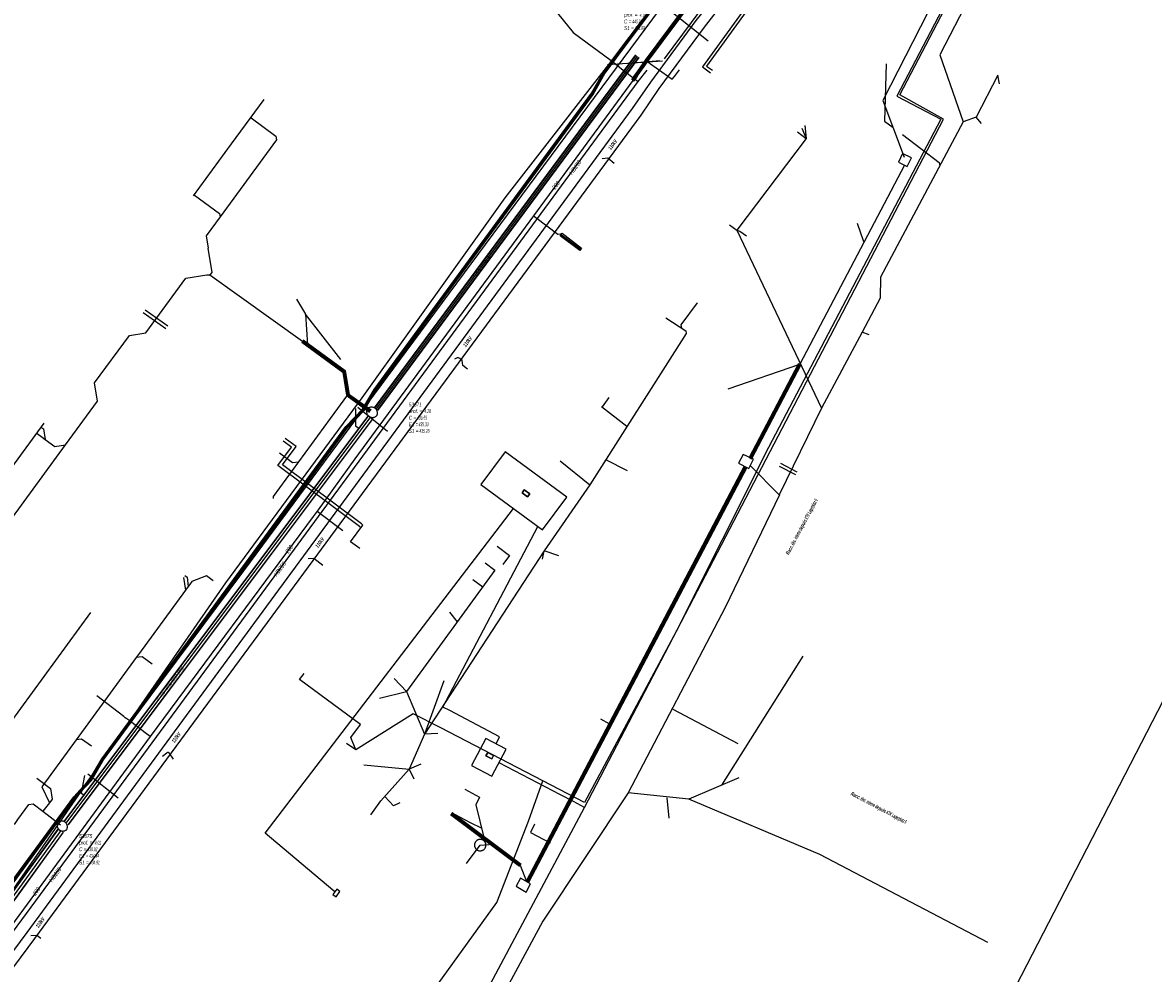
# Model space of a CAD drawing. Header units: metres. Extents: x 2695563 to 2696938, y 1260544 to 1262032.
# Tile 123 of 256: x 2696334 to 2696481, y 1261198 to 1261323. Entities that reach past the tile are written whole.
import ezdxf

# ---------------------------------------------------------------- set-up
doc = ezdxf.new("R2010")
doc.units = ezdxf.units.M
doc.header["$LTSCALE"] = 100
for name, pattern in [('AUSGEZOGEN', [0]), ('STRICHLINIE2_S3', [0.25, 0.15, -0.1]), ('VERDECKT2_S2', [0.18, 0.1, -0.08])]:
    doc.linetypes.add(name, pattern=pattern)
for name, color, linetype in [('CAD_Cadastre des conduites_Ouvrage_Conduite', 200, 'AUSGEZOGEN'), ('Eau portable_Cadastre des conduites_Conduite', 171, 'AUSGEZOGEN'), ('Eau potable_Cadastre des conduites_Conduite_Texte', 171, 'AUSGEZOGEN'), ('Eau potable_Cadastre des conduites_Tube de protection', 171, 'AUSGEZOGEN'), ('EU_Cadastre des conduites', 24, 'AUSGEZOGEN'), ('EU_Cadastre des conduites – Texte', 7, 'AUSGEZOGEN'), ('EU_Cadastre des conduites_Regard normalisé – Texte', 24, 'AUSGEZOGEN'), ('EU_Cadastre des conduites_Regard – Ligne de détail', 24, 'AUSGEZOGEN'), ('EU_Cadastre des conduites_Regard – Polygone de détail', 24, 'AUSGEZOGEN'), ('Gaz_Cadastre des conduites_Conduite', 32, 'AUSGEZOGEN'), ('Gaz_Cadastre des conduites_Conduite_Texte', 32, 'AUSGEZOGEN'), ('Réseau électrique_Cadastre des conduite_Bord du tracé', 1, 'AUSGEZOGEN'), ('Réseau électrique_Cadastre des conduite_Texte libre_Texte', 1, 'AUSGEZOGEN'), ('Réseau électrique_Cadastre des conduite_Tronçon de tracé', 1, 'AUSGEZOGEN'), ('Réseau électrique_Cadastre des conduite_Tronçon de tracé_Texte', 1, 'AUSGEZOGEN'), ('Réseau électrique_Cadastre des conduites_Ouvrage_Surface-Ligne-Point', 1, 'AUSGEZOGEN'), ('TV_Cadastre des conduites_CONDUITE', 92, 'AUSGEZOGEN'), ('Télécommunications_SW_Cadastre des conduites_Bord du tracé', 94, 'AUSGEZOGEN')]:
    doc.layers.add(name, color=color, linetype=linetype)
doc.styles.add('ARIAL', font='arial.ttf')
doc.styles.add('ARIALNARROW', font='ARIALN.TTF')
pattern_1 = [(0, (2699905, 1265050), (2025, 2025), [2025, -2025]), (90, (2699905, 1265050), (-2025, 2025), [2025, -2025])]

# ---------------------------------------------------------------- blocks, each defined once
blk = doc.blocks.new('COMPLEXOBJECT_1492')
at = {"layer": 'EU_Cadastre des conduites_Regard – Ligne de détail', "color": 24, "linetype": 'STRICHLINIE2_S3', "transparency": 33554687}
for radius, start, end in [(0.766, 54.2547, 136.3506), (0.768, 335.0057, 54.2016)]:
    blk.add_arc((6378.18, 11271.88), radius, start, end, dxfattribs=at)
blk = doc.blocks.new('COMPLEXOBJECT_1493')
at = {"layer": 'EU_Cadastre des conduites_Regard – Ligne de détail', "color": 24, "linetype": 'STRICHLINIE2_S3', "transparency": 33554687}
for centre, radius, start, end in [((6378.3, 11272.06), 0.762, 154.0733, 235.8118), ((6378.3, 11272.07), 0.764, 235.861, 318.0918)]:
    blk.add_arc(centre, radius, start, end, dxfattribs=at)
blk = doc.blocks.new('COMPLEXOBJECT_1504')
at = {"layer": 'EU_Cadastre des conduites_Regard – Ligne de détail', "color": 24, "linetype": 'STRICHLINIE2_S3', "transparency": 33554687}
for start, end in [(143.6117, 233.6406), (323.6148, 143.6407), (233.6406, 323.6148)]:
    blk.add_arc((6392.37, 11215.43), 0.748, start, end, dxfattribs=at)
blk = doc.blocks.new('COMPLEXOBJECT_1508')
at = {"layer": 'EU_Cadastre des conduites_Regard – Polygone de détail', "color": 24, "linetype": 'STRICHLINIE2_S3', "transparency": 33554687}
blk.add_line((6337.18, 11218.38), (6337.19, 11218.35), dxfattribs=at)
for centre, radius, start, end in [((6337.86, 11218.02), 0.752, 153.3114, 235.1278), ((6337.7, 11217.81), 0.765, 53.2512, 132.8358), ((6337.7, 11217.81), 0.764, 334.0945, 53.2358), ((6337.86, 11218.02), 0.752, 235.1725, 314.6121)]:
    blk.add_arc(centre, radius, start, end, dxfattribs=at)
blk = doc.blocks.new('COMPLEXOBJECT_1955')
at = {"layer": 'Réseau électrique_Cadastre des conduite_Tronçon de tracé', "color": 1, "linetype": 'AUSGEZOGEN', "transparency": 33554687}
blk.add_line((6350.9, 11227.06), (6351.45, 11227.5), dxfattribs=at)
blk.add_arc((6351.57, 11227.37), 0.177, 35.6391, 132.682, dxfattribs=at)

msp = doc.modelspace()

# ---------------------------------------------------------------- hatches: boundary and pattern name
at = {"layer": 'Réseau électrique_Cadastre des conduite_Bord du tracé', "lineweight": 18, "transparency": 33554687}
h = msp.add_hatch(dxfattribs=at)
h.set_pattern_fill('MUSTER', color=1, scale=6075, style=0, pattern_type=2)
h.set_pattern_definition([(0, (2708005, 1273150), (6075, 6075), [6075, -6075]), (90, (2708005, 1273150), (-6075, 6075), [6075, -6075])])
h.paths.add_polyline_path([(2696294.88, 1261149.97), (2696295.94, 1261149.22), (2696301.35, 1261157.33), (2696313.2, 1261173.43), (2696335.16, 1261203.05), (2696352.4, 1261226.49), (2696414.38, 1261310.62), (2696416.69, 1261314.07), (2696422.61, 1261322.12), (2696425.69, 1261326.06), (2696428.76, 1261330), (2696434.87, 1261337.92), (2696433.88, 1261338.68), (2696427.78, 1261330.77), (2696421.5, 1261322.98), (2696415.57, 1261314.9), (2696413.2, 1261311.47), (2696351.35, 1261227.26), (2696334.13, 1261203.84), (2696312.15, 1261174.21), (2696300.3, 1261158.08)], flags=0)
at = {"layer": 'Réseau électrique_Cadastre des conduites_Ouvrage_Surface-Ligne-Point', "lineweight": 18, "transparency": 33554687}
h = msp.add_hatch(dxfattribs=at)
h.set_pattern_fill('MUSTER', color=1, scale=2025, style=0, pattern_type=2)
h.set_pattern_definition(pattern_1)
h.paths.add_polyline_path([(2696399.51, 1261260.73), (2696399.81, 1261261.13), (2696399.1, 1261261.65), (2696398.81, 1261261.25)], flags=0)
h = msp.add_hatch(dxfattribs=at)
h.set_pattern_fill('MUSTER', color=1, scale=2025, style=0, pattern_type=2)
h.set_pattern_definition(pattern_1)
h.paths.add_polyline_path([(2696394.08, 1261226.91), (2696394.85, 1261226.5), (2696395.09, 1261226.95), (2696394.32, 1261227.36)], flags=0)
h = msp.add_hatch(dxfattribs=at)
h.set_pattern_fill('MUSTER', color=1, scale=2025, style=0, pattern_type=2)
h.set_pattern_definition(pattern_1)
h.paths.add_polyline_path([(2696374.11, 1261208.79), (2696374.51, 1261208.49), (2696375.03, 1261209.2), (2696374.62, 1261209.49)], flags=0)

# ---------------------------------------------------------------- linework, layer by layer
at = {"layer": 'CAD_Cadastre des conduites_Ouvrage_Conduite', "color": 200, "linetype": 'AUSGEZOGEN', "transparency": 33554687}
for p, q in [((2696352.3, 1261282.7), (2696349.33, 1261284.8)), ((2696352.55, 1261283.04), (2696349.58, 1261285.14)), ((2696432.39, 1261264.77), (2696434.52, 1261263.66)), ((2696432.57, 1261265.13), (2696434.7, 1261264.02)), ((2696377.66, 1261256.78), (2696377.56, 1261256.86))]:
    msp.add_line(p, q, dxfattribs=at)
for points in [[(2696456.21, 1261331.43), (2696454.35, 1261332.19), (2696443.5, 1261336.66), (2696440.9, 1261339.74), (2696439.27, 1261338.39), (2696438.36, 1261339.02), (2696422.35, 1261316.94), (2696423.43, 1261316.15)], [(2696456.03, 1261331.07), (2696453.24, 1261332.22), (2696443.26, 1261336.33), (2696440.85, 1261339.18), (2696439.29, 1261337.88), (2696438.45, 1261338.46), (2696422.9, 1261317.03), (2696423.67, 1261316.47)], [(2696377.82, 1261257.21), (2696367.54, 1261264.92), (2696369.31, 1261267.34), (2696367.89, 1261268.38)], [(2696377.56, 1261256.86), (2696366.92, 1261264.82), (2696368.69, 1261267.25), (2696367.63, 1261268.02)], [(2696377.6, 1261254), (2696376.41, 1261254.88), (2696378.02, 1261257.06), (2696377.82, 1261257.21)]]:
    msp.add_lwpolyline(points, dxfattribs=at)
at = {"layer": 'Eau portable_Cadastre des conduites_Conduite', "linetype": 'AUSGEZOGEN', "transparency": 33554687}
for p, q in [((2696414.92, 1261317.79), (2696429.71, 1261337.69)), ((2696414.94, 1261317.78), (2696429.73, 1261337.68)), ((2696414.95, 1261317.77), (2696429.74, 1261337.67)), ((2696415.17, 1261317.62), (2696429.95, 1261337.51)), ((2696415.18, 1261317.6), (2696429.97, 1261337.5)), ((2696415.2, 1261317.59), (2696429.98, 1261337.49)), ((2696413.71, 1261316.07), (2696414.92, 1261317.79)), ((2696413.73, 1261316.06), (2696414.94, 1261317.78)), ((2696413.74, 1261316.05), (2696414.95, 1261317.77)), ((2696413.96, 1261315.9), (2696415.17, 1261317.62)), ((2696413.97, 1261315.88), (2696415.18, 1261317.6)), ((2696413.99, 1261315.87), (2696415.2, 1261317.59)), ((2696413.12, 1261315.23), (2696413.54, 1261315.83)), ((2696413.14, 1261315.22), (2696413.56, 1261315.81)), ((2696413.15, 1261315.21), (2696413.57, 1261315.8)), ((2696413.37, 1261315.06), (2696413.79, 1261315.65)), ((2696413.38, 1261315.05), (2696413.8, 1261315.64)), ((2696413.4, 1261315.04), (2696413.82, 1261315.63)), ((2696413.54, 1261315.83), (2696413.71, 1261316.07)), ((2696413.56, 1261315.81), (2696413.73, 1261316.06)), ((2696413.57, 1261315.8), (2696413.74, 1261316.05)), ((2696413.79, 1261315.65), (2696413.96, 1261315.9)), ((2696413.8, 1261315.64), (2696413.97, 1261315.88)), ((2696413.82, 1261315.63), (2696413.99, 1261315.87))]:
    msp.add_line(p, q, dxfattribs=at)
at = {"layer": 'Eau portable_Cadastre des conduites_Conduite', "color": 255, "linetype": 'AUSGEZOGEN', "transparency": 33554687}
for p, q in [((2696415.06, 1261317.69), (2696429.85, 1261337.59)), ((2696413.85, 1261315.97), (2696415.06, 1261317.69)), ((2696413.26, 1261315.14), (2696413.68, 1261315.73)), ((2696413.68, 1261315.73), (2696413.85, 1261315.97))]:
    msp.add_line(p, q, dxfattribs=at)
at = {"layer": 'Eau portable_Cadastre des conduites_Conduite', "color": 7, "linetype": 'AUSGEZOGEN', "transparency": 33554687}
msp.add_line((2696372.06, 1261258.87), (2696375.42, 1261256.35), dxfattribs=at)
for points in [[(2696415.06, 1261317.69), (2696415.36, 1261317.48), (2696415.6, 1261317.31), (2696417.8, 1261315.75), (2696417.97, 1261315.63), (2696418.43, 1261315.3), (2696418.71, 1261315.66), (2696419.37, 1261316.54)], [(2696413.26, 1261315.14), (2696400.3, 1261297.47), (2696376.97, 1261265.69), (2696372.19, 1261259.05), (2696372.06, 1261258.87), (2696371.53, 1261258.16), (2696350.23, 1261229.44)], [(2696400.3, 1261297.47), (2696400.59, 1261297.24), (2696403.46, 1261295.04), (2696403.8, 1261295.1), (2696406.46, 1261293.09)], [(2696347.19, 1261231.74), (2696346.99, 1261231.89), (2696346.8, 1261232.03), (2696343.29, 1261234.74)], [(2696350.23, 1261229.44), (2696349.59, 1261229.92), (2696347.44, 1261231.55), (2696347.19, 1261231.74)], [(2696350.23, 1261229.44), (2696323.34, 1261192.79), (2696295.72, 1261155.39), (2696294.48, 1261153.7), (2696294.16, 1261153.28), (2696293.64, 1261152.57)]]:
    msp.add_lwpolyline(points, dxfattribs=at)
at = {"layer": 'Eau potable_Cadastre des conduites_Tube de protection', "color": 7, "linetype": 'VERDECKT2_S2', "transparency": 33554687}
msp.add_lwpolyline([(2696404.04, 1261295.17), (2696406.58, 1261293.25), (2696406.34, 1261292.93), (2696403.8, 1261294.85), (2696404.04, 1261295.17)], close=True, dxfattribs=at)
at = {"layer": 'EU_Cadastre des conduites', "color": 24, "linetype": 'AUSGEZOGEN', "transparency": 33554687}
for p, q in [((2696459.17, 1261329.81), (2696453.38, 1261318.49)), ((2696453.92, 1261328.18), (2696445.91, 1261312.52)), ((2696453.38, 1261318.49), (2696456.42, 1261309.75)), ((2696409.98, 1261317.23), (2696417.16, 1261317.69)), ((2696446.35, 1261317.33), (2696446.15, 1261309.83)), ((2696460.92, 1261315.85), (2696458.09, 1261310.33)), ((2696461.15, 1261314.68), (2696460.92, 1261315.85)), ((2696445.91, 1261312.52), (2696448.71, 1261305.14)), ((2696446.15, 1261309.83), (2696447.25, 1261309)), ((2696458.09, 1261310.33), (2696456.42, 1261309.75)), ((2696458.79, 1261309.53), (2696458.09, 1261310.33)), ((2696434.77, 1261308.42), (2696435.89, 1261307.55)), ((2696435.33, 1261308.93), (2696435.89, 1261307.55)), ((2696435.73, 1261309.26), (2696435.89, 1261307.55)), ((2696435.9, 1261307.55), (2696426.87, 1261295.57)), ((2696448.77, 1261304.07), (2696435.06, 1261278.07)), ((2696448.77, 1261304.07), (2696435.06, 1261278.07)), ((2696425.9, 1261296.29), (2696426.87, 1261295.57)), ((2696442.57, 1261296.5), (2696443.38, 1261294.09)), ((2696426.87, 1261295.57), (2696437.92, 1261272.32)), ((2696358.04, 1261289.75), (2696370.13, 1261281.1)), ((2696369.35, 1261286.57), (2696370.54, 1261284.6)), ((2696445.58, 1261286.71), (2696443.2, 1261282.25)), ((2696370.54, 1261284.6), (2696370.78, 1261280.62)), ((2696375.14, 1261278.67), (2696370.54, 1261284.6)), ((2696443.2, 1261282.25), (2696437.92, 1261272.32)), ((2696444.15, 1261281.9), (2696443.2, 1261282.24)), ((2696425.73, 1261274.85), (2696435.06, 1261278.07)), ((2696435.06, 1261278.07), (2696428.56, 1261265.72)), ((2696373.8, 1261270.97), (2696376.06, 1261274.07)), ((2696410.15, 1261273.74), (2696409.28, 1261272.51)), ((2696381.25, 1261269.27), (2696377.36, 1261272.43)), ((2696409.19, 1261272.55), (2696412.51, 1261269.97)), ((2696437.91, 1261272.32), (2696432.4, 1261261)), ((2696335.48, 1261269.01), (2696336.15, 1261268.52)), ((2696337.79, 1261267.32), (2696339.17, 1261267.53)), ((2696403.8, 1261265.44), (2696407.66, 1261262.3)), ((2696412.56, 1261264.13), (2696409.74, 1261265.59)), ((2696428.59, 1261264.82), (2696432.4, 1261261)), ((2696407.66, 1261262.3), (2696401.69, 1261253.7)), ((2696432.41, 1261261), (2696425.35, 1261246.29)), ((2696401.69, 1261253.7), (2696386.07, 1261229.75)), ((2696401.47, 1261252.62), (2696401.69, 1261253.7)), ((2696403.6, 1261253.03), (2696401.69, 1261253.7)), ((2696354.6, 1261250.21), (2696354.86, 1261248.53)), ((2696392.37, 1261249.93), (2696393.68, 1261248.97)), ((2696425.35, 1261246.29), (2696412.68, 1261222.05)), ((2696389.35, 1261245.69), (2696390.33, 1261244.4)), ((2696435.46, 1261239.94), (2696424.84, 1261223.06)), ((2696382.12, 1261237.02), (2696383.71, 1261235.32)), ((2696388.58, 1261236.72), (2696386.07, 1261229.75)), ((2696380.2, 1261234.43), (2696383.71, 1261235.32)), ((2696383.71, 1261235.32), (2696386.07, 1261229.75)), ((2696427.04, 1261228.48), (2696418.54, 1261232.95)), ((2696409.04, 1261231.75), (2696410.15, 1261231.11)), ((2696387.79, 1261229.81), (2696386.07, 1261229.75)), ((2696386.07, 1261229.75), (2696384.06, 1261225.15)), ((2696378.16, 1261225.71), (2696384.06, 1261225.15)), ((2696385.59, 1261225.82), (2696384.06, 1261225.15)), ((2696346.07, 1261221.37), (2696342.1, 1261224.51)), ((2696380.38, 1261221.01), (2696384.06, 1261225.15)), ((2696384.06, 1261225.15), (2696384.67, 1261223.89)), ((2696427.1, 1261224.02), (2696420.6, 1261221.25)), ((2696379.05, 1261219.19), (2696380.38, 1261221.01)), ((2696382, 1261220.39), (2696380.89, 1261221.58)), ((2696420.6, 1261221.25), (2696412.68, 1261222.05)), ((2696418, 1261218.78), (2696417.77, 1261221.42)), ((2696437.7, 1261214.01), (2696420.6, 1261221.25)), ((2696337.1, 1261220.76), (2696336.24, 1261219.68)), ((2696336.24, 1261219.68), (2696338.52, 1261217.9)), ((2696382.85, 1261220.76), (2696382, 1261220.39)), ((2696390.05, 1261219.22), (2696392.04, 1261218.18)), ((2696392.04, 1261218.18), (2696393.48, 1261217.5)), ((2696400.45, 1261217.96), (2696399.89, 1261216.9)), ((2696399.89, 1261216.9), (2696402.47, 1261215.55)), ((2696391.57, 1261212.84), (2696393.34, 1261215.25)), ((2696393.34, 1261215.25), (2696395.04, 1261215.36)), ((2696395.04, 1261215.36), (2696396.29, 1261214.44)), ((2696459.65, 1261202.51), (2696437.7, 1261214.01)), ((2696398.58, 1261212.64), (2696399.38, 1261210.5))]:
    msp.add_line(p, q, dxfattribs=at)
at = {"layer": 'EU_Cadastre des conduites', "linetype": 'AUSGEZOGEN', "transparency": 33554687}
for p, q in [((2696413.63, 1261318.47), (2696379.5, 1261272.35)), ((2696413.65, 1261318.46), (2696379.51, 1261272.34)), ((2696413.66, 1261318.45), (2696379.53, 1261272.32)), ((2696414.03, 1261318.18), (2696379.9, 1261272.05)), ((2696414.05, 1261318.16), (2696379.92, 1261272.04)), ((2696414.07, 1261318.15), (2696379.93, 1261272.03)), ((2696370.03, 1261280.96), (2696370.68, 1261280.49)), ((2696370.05, 1261280.98), (2696370.69, 1261280.5)), ((2696370.06, 1261280.99), (2696370.7, 1261280.52)), ((2696370.21, 1261281.2), (2696370.86, 1261280.73)), ((2696370.22, 1261281.22), (2696370.87, 1261280.75)), ((2696370.23, 1261281.24), (2696370.88, 1261280.76)), ((2696370.68, 1261280.49), (2696375.38, 1261277.04)), ((2696370.69, 1261280.5), (2696375.4, 1261277.05)), ((2696370.7, 1261280.52), (2696375.42, 1261277.07)), ((2696370.86, 1261280.73), (2696375.66, 1261277.21)), ((2696370.87, 1261280.75), (2696375.68, 1261277.23)), ((2696370.88, 1261280.76), (2696375.7, 1261277.24)), ((2696375.38, 1261277.04), (2696375.89, 1261274.04)), ((2696375.4, 1261277.05), (2696375.91, 1261274.04)), ((2696375.42, 1261277.07), (2696375.93, 1261274.04)), ((2696375.66, 1261277.21), (2696376.19, 1261274.09)), ((2696375.68, 1261277.23), (2696376.21, 1261274.09)), ((2696375.7, 1261277.24), (2696376.23, 1261274.09)), ((2696434.91, 1261278.15), (2696428.41, 1261265.8)), ((2696434.92, 1261278.14), (2696428.42, 1261265.79)), ((2696434.94, 1261278.13), (2696428.44, 1261265.78)), ((2696435.17, 1261278.01), (2696428.67, 1261265.66)), ((2696435.19, 1261278), (2696428.69, 1261265.65)), ((2696435.21, 1261277.99), (2696428.71, 1261265.64)), ((2696376.14, 1261274.17), (2696379.05, 1261272.06)), ((2696376.15, 1261274.19), (2696379.06, 1261272.08)), ((2696376.16, 1261274.2), (2696379.08, 1261272.09)), ((2696375.96, 1261273.93), (2696378.88, 1261271.82)), ((2696375.97, 1261273.94), (2696378.89, 1261271.83)), ((2696375.98, 1261273.96), (2696378.9, 1261271.85)), ((2696378.74, 1261271.41), (2696338.95, 1261218.32)), ((2696378.75, 1261271.4), (2696338.96, 1261218.31)), ((2696378.77, 1261271.39), (2696338.98, 1261218.3)), ((2696379.3, 1261270.99), (2696339.51, 1261217.9)), ((2696379.31, 1261270.98), (2696339.52, 1261217.89)), ((2696379.33, 1261270.97), (2696339.54, 1261217.88)), ((2696427.85, 1261264.74), (2696399.33, 1261210.52)), ((2696427.87, 1261264.73), (2696399.34, 1261210.51)), ((2696427.82, 1261264.74), (2696399.35, 1261210.55)), ((2696427.88, 1261264.72), (2696399.36, 1261210.5)), ((2696427.84, 1261264.73), (2696399.37, 1261210.54)), ((2696427.86, 1261264.72), (2696399.38, 1261210.53)), ((2696428.11, 1261264.6), (2696399.59, 1261210.38)), ((2696428.09, 1261264.6), (2696399.61, 1261210.41)), ((2696428.13, 1261264.59), (2696399.61, 1261210.37)), ((2696428.11, 1261264.59), (2696399.63, 1261210.4)), ((2696428.15, 1261264.58), (2696399.63, 1261210.36)), ((2696428.12, 1261264.58), (2696399.65, 1261210.39)), ((2696389.64, 1261219.47), (2696398.66, 1261212.74)), ((2696389.65, 1261219.49), (2696398.67, 1261212.76)), ((2696389.66, 1261219.5), (2696398.68, 1261212.77)), ((2696389.46, 1261219.23), (2696398.48, 1261212.5)), ((2696389.47, 1261219.25), (2696398.49, 1261212.51)), ((2696389.48, 1261219.26), (2696398.5, 1261212.53)), ((2696338.22, 1261217.41), (2696297.66, 1261161.4)), ((2696338.23, 1261217.4), (2696297.68, 1261161.39)), ((2696338.25, 1261217.38), (2696297.69, 1261161.38)), ((2696338.86, 1261216.94), (2696298.31, 1261160.93)), ((2696338.88, 1261216.93), (2696298.32, 1261160.92)), ((2696338.9, 1261216.92), (2696298.34, 1261160.91))]:
    msp.add_line(p, q, dxfattribs=at)
at = {"layer": 'EU_Cadastre des conduites', "color": 255, "transparency": 33554687}
for p, q in [((2696413.85, 1261318.31), (2696379.71, 1261272.19)), ((2696370.13, 1261281.1), (2696370.78, 1261280.62)), ((2696370.78, 1261280.62), (2696375.54, 1261277.14)), ((2696375.54, 1261277.14), (2696376.06, 1261274.07)), ((2696435.06, 1261278.07), (2696428.56, 1261265.72)), ((2696376.06, 1261274.07), (2696378.98, 1261271.95)), ((2696379.03, 1261271.19), (2696339.24, 1261218.1)), ((2696428, 1261264.66), (2696399.48, 1261210.44)), ((2696427.97, 1261264.66), (2696399.5, 1261210.47)), ((2696389.56, 1261219.37), (2696398.58, 1261212.64)), ((2696338.56, 1261217.16), (2696298, 1261161.15))]:
    msp.add_line(p, q, dxfattribs=at)
at = {"layer": 'EU_Cadastre des conduites', "color": 24, "linetype": 'AUSGEZOGEN', "transparency": 33554687}
for points in [[(2696432.46, 1261337.55), (2696425.54, 1261329.03), (2696417.38, 1261317.95)], [(2696416.82, 1261317.72), (2696413.81, 1261317.45), (2696413.59, 1261317.56)], [(2696363.41, 1261310.24), (2696366.66, 1261307.86), (2696366.74, 1261307.39), (2696359.38, 1261297.34), (2696357.55, 1261294.83), (2696357.8, 1261293.25)], [(2696456.42, 1261309.75), (2696445.63, 1261289.43), (2696445.58, 1261286.71)], [(2696448.48, 1261308.06), (2696453.29, 1261304.41), (2696453.37, 1261304)], [(2696356.05, 1261300.17), (2696359.31, 1261297.78), (2696359.38, 1261297.34)], [(2696428.13, 1261294.82), (2696427.23, 1261295.42), (2696426.86, 1261295.57)], [(2696357.79, 1261293.25), (2696358.3, 1261290.03), (2696358.04, 1261289.75)], [(2696327.43, 1261251.48), (2696328, 1261252.27), (2696339.17, 1261267.53), (2696343.36, 1261273.26), (2696342.99, 1261275.64), (2696347.52, 1261281.83), (2696349.69, 1261282.17), (2696354.92, 1261289.33), (2696357.66, 1261289.75), (2696358.04, 1261289.75)], [(2696421.66, 1261286.07), (2696419.56, 1261283.23), (2696419.64, 1261282.77)], [(2696417.58, 1261284.12), (2696420.19, 1261282.41), (2696420.25, 1261282.08), (2696407.66, 1261262.3)], [(2696377.05, 1261272.3), (2696377.07, 1261270.02), (2696377.48, 1261269.71)], [(2696336.07, 1261269.82), (2696336.31, 1261269.64), (2696336.53, 1261268.25)], [(2696366.35, 1261260.51), (2696366.35, 1261260.79), (2696373.8, 1261270.97)], [(2696336.15, 1261268.52), (2696336.53, 1261268.25), (2696337.79, 1261267.32)], [(2696367.11, 1261266.47), (2696368.84, 1261265.21), (2696369.67, 1261265.33)], [(2696395.57, 1261254.28), (2696397.18, 1261253.09), (2696396.29, 1261251.89)], [(2696393.97, 1261252.11), (2696395.26, 1261251.16), (2696383.71, 1261235.32)], [(2696354.78, 1261250.45), (2696355.06, 1261250.23), (2696355.22, 1261249.01)], [(2696355.39, 1261249.26), (2696355.22, 1261249.01), (2696354.86, 1261248.53), (2696348.72, 1261240.14)], [(2696358.48, 1261249.75), (2696357.6, 1261250.41), (2696355.69, 1261249.66), (2696355.39, 1261249.26)], [(2696348.72, 1261240.14), (2696348.43, 1261239.73), (2696340.57, 1261228.99), (2696336.09, 1261222.86), (2696337.1, 1261220.76)], [(2696350.49, 1261238.9), (2696349.2, 1261239.85), (2696348.43, 1261239.73)], [(2696342.56, 1261228.15), (2696341.27, 1261229.1), (2696340.57, 1261228.99)], [(2696335.42, 1261223.98), (2696337.23, 1261222.64), (2696337.46, 1261221.25), (2696337.1, 1261220.76)], [(2696341.68, 1261224.32), (2696341.25, 1261222.04), (2696341.57, 1261221.8)], [(2696391.33, 1261222.53), (2696393.27, 1261221.49), (2696392.75, 1261220.52), (2696393.86, 1261216.08)], [(2696412.68, 1261222.05), (2696401.54, 1261205.3), (2696392.64, 1261188.82)], [(2696332.51, 1261217.95), (2696332.68, 1261218.19), (2696332.98, 1261218.6), (2696334.39, 1261220.53), (2696334.95, 1261220.62), (2696336.24, 1261219.68)]]:
    msp.add_lwpolyline(points, dxfattribs=at)
at = {"layer": 'EU_Cadastre des conduites_Regard – Ligne de détail', "color": 24, "linetype": 'AUSGEZOGEN', "transparency": 33554687}
for points in [[(2696365.07, 1261312.67), (2696360.81, 1261306.86), (2696355.86, 1261300.08)], [(2696336.37, 1261270.37), (2696310.97, 1261235.63), (2696281.39, 1261195.2)]]:
    msp.add_lwpolyline(points, dxfattribs=at)
at = {"layer": 'EU_Cadastre des conduites_Regard – Polygone de détail', "color": 24, "linetype": 'STRICHLINIE2_S3', "transparency": 33554687}
for points in [[(2696449.67, 1261305.03), (2696448.5, 1261305.58), (2696447.96, 1261304.45), (2696449.08, 1261303.92), (2696449.67, 1261305.03)], [(2696428.41, 1261264.46), (2696429.01, 1261265.66), (2696427.66, 1261266.27), (2696427.06, 1261265.12), (2696428.41, 1261264.46)], [(2696399.33, 1261209.1), (2696399.89, 1261210.19), (2696398.61, 1261210.94), (2696398.03, 1261209.86), (2696399.33, 1261209.1)]]:
    msp.add_lwpolyline(points, close=True, dxfattribs=at)
at = {"layer": 'Gaz_Cadastre des conduites_Conduite', "color": 32, "linetype": 'AUSGEZOGEN', "transparency": 33554687}
for points in [[(2696310.46, 1261424.03), (2696312.51, 1261426.81), (2696313.62, 1261425.97), (2696313.91, 1261425.74), (2696325.71, 1261416.54), (2696363.35, 1261372.83), (2696375.13, 1261359.03), (2696392.01, 1261338.23), (2696392.79, 1261337.2), (2696392.9, 1261337.05), (2696394.35, 1261335.25), (2696400.14, 1261328.04), (2696401, 1261326.98), (2696405.47, 1261321.41), (2696405.64, 1261321.29), (2696410.27, 1261317.87), (2696410.65, 1261317.57), (2696410.77, 1261317.48), (2696412.02, 1261316.5), (2696413.6, 1261315.27), (2696413.96, 1261314.99)], [(2696296.9, 1261155.87), (2696303.39, 1261164.66), (2696350.01, 1261227.95), (2696413.96, 1261314.99), (2696415.14, 1261316.49)]]:
    msp.add_lwpolyline(points, dxfattribs=at)
at = {"layer": 'Réseau électrique_Cadastre des conduite_Bord du tracé', "color": 1, "linetype": 'AUSGEZOGEN', "transparency": 33554687}
msp.add_lwpolyline([(2696294.88, 1261149.97), (2696295.94, 1261149.22), (2696301.35, 1261157.33), (2696313.2, 1261173.43), (2696335.16, 1261203.05), (2696352.4, 1261226.49), (2696414.38, 1261310.62), (2696416.69, 1261314.07), (2696422.61, 1261322.12), (2696425.69, 1261326.06), (2696428.76, 1261330), (2696434.87, 1261337.92), (2696433.88, 1261338.68), (2696427.78, 1261330.77), (2696421.5, 1261322.98), (2696415.57, 1261314.9), (2696413.2, 1261311.47), (2696351.35, 1261227.26), (2696334.13, 1261203.84), (2696312.15, 1261174.21), (2696300.3, 1261158.08), (2696294.88, 1261149.97)], close=True, dxfattribs=at)
at = {"layer": 'Réseau électrique_Cadastre des conduite_Tronçon de tracé', "color": 1, "linetype": 'AUSGEZOGEN', "transparency": 33554687}
for p, q in [((2696409.99, 1261304.97), (2696409.27, 1261304.9)), ((2696410.84, 1261304.31), (2696409.99, 1261304.97)), ((2696370.86, 1261252.68), (2696371.62, 1261252.73)), ((2696371.62, 1261252.73), (2696372.79, 1261251.82)), ((2696327.02, 1261224.47), (2696342.51, 1261245.62)), ((2696352.68, 1261227.28), (2696353.25, 1261226.48)), ((2696403.83, 1261221.82), (2696395.8, 1261226.01)), ((2696405.54, 1261220.92), (2696403.83, 1261221.82)), ((2696406.98, 1261220.17), (2696405.54, 1261220.92)), ((2696389.46, 1261187.39), (2696406.98, 1261220.17)), ((2696374.37, 1261209.14), (2696369.15, 1261213.54)), ((2696334.65, 1261203.45), (2696335.43, 1261203.47)), ((2696335.43, 1261203.47), (2696335.95, 1261203.07))]:
    msp.add_line(p, q, dxfattribs=at)
for points in [[(2696406.98, 1261220.17), (2696453.84, 1261310.09), (2696448.15, 1261313.25), (2696460.79, 1261337.51), (2696446.75, 1261357.69)], [(2696391.66, 1261277.43), (2696391.07, 1261277.88), (2696390.97, 1261278.59), (2696390.69, 1261278.81)], [(2696369.15, 1261213.54), (2696365.28, 1261216.81), (2696397.69, 1261259.22)], [(2696389.37, 1261232.82), (2696388.48, 1261233.28), (2696400.87, 1261256.87)], [(2696395.41, 1261228.49), (2696395.88, 1261229.37), (2696389.37, 1261232.82)]]:
    msp.add_lwpolyline(points, dxfattribs=at)
msp.add_arc((2696390.4, 1261278.39), 0.511, 55.5667, 141.1603, dxfattribs=at)
at = {"layer": 'Réseau électrique_Cadastre des conduites_Ouvrage_Surface-Ligne-Point', "color": 1, "linetype": 'AUSGEZOGEN', "lineweight": 18, "transparency": 33554687}
msp.add_line((2696396.37, 1261266.32), (2696396.37, 1261266.27), dxfattribs=at)
at = {"layer": 'Réseau électrique_Cadastre des conduites_Ouvrage_Surface-Ligne-Point', "color": 1, "linetype": 'AUSGEZOGEN', "transparency": 33554687}
for points in [[(2696401.49, 1261256.41), (2696404.64, 1261260.69), (2696396.59, 1261266.62), (2696393.44, 1261262.34), (2696401.49, 1261256.41)], [(2696399.51, 1261260.73), (2696398.81, 1261261.25), (2696399.1, 1261261.65), (2696399.81, 1261261.13), (2696399.51, 1261260.73)], [(2696399.51, 1261260.73), (2696399.81, 1261261.13), (2696399.1, 1261261.65), (2696398.81, 1261261.25), (2696399.51, 1261260.73)], [(2696394.86, 1261224.25), (2696396.73, 1261227.78), (2696394.08, 1261229.19), (2696392.21, 1261225.65), (2696394.86, 1261224.25)], [(2696394.08, 1261226.91), (2696394.32, 1261227.36), (2696395.09, 1261226.95), (2696394.85, 1261226.5), (2696394.08, 1261226.91)], [(2696394.08, 1261226.91), (2696394.85, 1261226.5), (2696395.09, 1261226.95), (2696394.32, 1261227.36), (2696394.08, 1261226.91)], [(2696374.11, 1261208.79), (2696374.51, 1261208.49), (2696375.03, 1261209.2), (2696374.62, 1261209.49), (2696374.11, 1261208.79)]]:
    msp.add_lwpolyline(points, close=True, dxfattribs=at)
at = {"layer": 'TV_Cadastre des conduites_CONDUITE', "color": 92, "linetype": 'AUSGEZOGEN', "transparency": 33554687}
msp.add_line((2696377.08, 1261227.67), (2696375.86, 1261228.52), dxfattribs=at)
for points in [[(2696677.04, 1261629.23), (2696658.1, 1261573.98), (2696530.87, 1261328), (2696408.49, 1261090.51), (2696318.83, 1260920.87), (2696318.83, 1260899.06), (2696246.12, 1260788.79)], [(2696287.92, 1261155.02), (2696295.67, 1261161.48), (2696306.35, 1261174.92), (2696322.32, 1261195.01), (2696343.17, 1261225.07), (2696360.13, 1261249.51), (2696377.92, 1261273.67), (2696396.6, 1261299.82), (2696413.78, 1261321.93), (2696430.42, 1261342.85), (2696444.31, 1261357.09), (2696445.61, 1261358.84), (2696452.15, 1261367.66), (2696459.29, 1261374.96), (2696460.68, 1261379)], [(2696383.67, 1261279.71), (2696424.39, 1261334.68), (2696437.87, 1261342.66), (2696443.97, 1261348.69), (2696448.36, 1261354.91)], [(2696448.36, 1261354.91), (2696460.52, 1261337.52), (2696447.76, 1261313.09), (2696453.5, 1261310.1), (2696430.97, 1261267.2), (2696418.94, 1261243.15), (2696406.98, 1261220.79), (2696401.53, 1261223.62)], [(2696302.17, 1261168.93), (2696305.22, 1261173.39), (2696306.35, 1261174.92), (2696320.06, 1261193.4), (2696332.29, 1261210.27), (2696343.17, 1261225.07), (2696348.46, 1261232.27), (2696362.46, 1261251.09), (2696383.67, 1261279.71)], [(2696377.08, 1261227.67), (2696376.43, 1261229.29), (2696377.69, 1261231), (2696369.75, 1261236.86), (2696370.34, 1261237.67)], [(2696401.53, 1261223.62), (2696388.18, 1261230.56), (2696384.6, 1261232.39), (2696377.08, 1261227.67)], [(2696308.91, 1261083.05), (2696347.93, 1261154.01), (2696368.12, 1261169.76), (2696395.53, 1261207.75), (2696399.63, 1261218.39), (2696401.53, 1261223.62)]]:
    msp.add_lwpolyline(points, dxfattribs=at)
at = {"layer": 'Télécommunications_SW_Cadastre des conduites_Bord du tracé', "linetype": 'AUSGEZOGEN', "transparency": 33554687}
for p, q in [((2696410.92, 1261318.25), (2696416.39, 1261325.54)), ((2696411.12, 1261318.1), (2696416.59, 1261325.39)), ((2696409.43, 1261316.24), (2696410.92, 1261318.25)), ((2696409.64, 1261316.09), (2696411.12, 1261318.1)), ((2696407.88, 1261313.46), (2696409.44, 1261316.24)), ((2696408.09, 1261313.32), (2696409.66, 1261316.12)), ((2696379.51, 1261274.78), (2696407.88, 1261313.46)), ((2696379.72, 1261274.64), (2696408.09, 1261313.32)), ((2696377.97, 1261272.18), (2696379.51, 1261274.78)), ((2696378.17, 1261272.03), (2696379.72, 1261274.64)), ((2696375.81, 1261269.91), (2696377.97, 1261272.18)), ((2696376.01, 1261269.75), (2696378.17, 1261272.03)), ((2696343.92, 1261226.52), (2696375.81, 1261269.91)), ((2696344.13, 1261226.39), (2696376.01, 1261269.75)), ((2696342.38, 1261223.85), (2696343.92, 1261226.52)), ((2696342.59, 1261223.7), (2696344.13, 1261226.39)), ((2696340.26, 1261221.56), (2696342.38, 1261223.85)), ((2696340.45, 1261221.4), (2696342.59, 1261223.7)), ((2696324.34, 1261199.88), (2696340.26, 1261221.56)), ((2696340.26, 1261221.55), (2696324.39, 1261199.94)), ((2696324.54, 1261199.73), (2696340.45, 1261221.4)), ((2696340.46, 1261221.4), (2696324.59, 1261199.79))]:
    msp.add_line(p, q, dxfattribs=at)
at = {"layer": 'Télécommunications_SW_Cadastre des conduites_Bord du tracé', "color": 255, "transparency": 33554687}
for p, q in [((2696411.02, 1261318.17), (2696416.49, 1261325.46)), ((2696409.54, 1261316.16), (2696411.02, 1261318.17)), ((2696407.98, 1261313.39), (2696409.55, 1261316.18)), ((2696379.62, 1261274.71), (2696407.98, 1261313.39)), ((2696378.07, 1261272.1), (2696379.62, 1261274.71)), ((2696375.91, 1261269.83), (2696378.07, 1261272.1)), ((2696344.02, 1261226.46), (2696375.91, 1261269.83)), ((2696342.49, 1261223.78), (2696344.02, 1261226.46)), ((2696340.36, 1261221.48), (2696342.49, 1261223.78)), ((2696324.44, 1261199.8), (2696340.36, 1261221.48)), ((2696340.36, 1261221.48), (2696324.49, 1261199.87))]:
    msp.add_line(p, q, dxfattribs=at)
at = {"layer": 'Télécommunications_SW_Cadastre des conduites_Bord du tracé', "color": 94, "linetype": 'AUSGEZOGEN', "transparency": 33554687}
msp.add_line((2696423.12, 1261320.26), (2696417.37, 1261324.83), dxfattribs=at)

# ---------------------------------------------------------------- block references
at = {"layer": 'EU_Cadastre des conduites_Regard – Ligne de détail', "color": 24, "linetype": 'STRICHLINIE2_S3', "lineweight": -3, "transparency": 33554687}
for name in ['COMPLEXOBJECT_1493', 'COMPLEXOBJECT_1492', 'COMPLEXOBJECT_1504']:
    msp.add_blockref(name, (2690000.97, 1249999.81), dxfattribs=at)
at = {"layer": 'EU_Cadastre des conduites_Regard – Polygone de détail', "color": 24, "linetype": 'STRICHLINIE2_S3', "lineweight": -3, "transparency": 33554687}
msp.add_blockref('COMPLEXOBJECT_1508', (2690000.97, 1249999.81), dxfattribs=at)
at = {"layer": 'Réseau électrique_Cadastre des conduite_Tronçon de tracé', "color": 1, "linetype": 'AUSGEZOGEN', "lineweight": -3, "transparency": 33554687}
msp.add_blockref('COMPLEXOBJECT_1955', (2690000.97, 1249999.81), dxfattribs=at)

# ---------------------------------------------------------------- texts
at = {"layer": 'Eau potable_Cadastre des conduites_Conduite_Texte', "color": 7, "transparency": 33554687, "char_height": 0.5543, "width": 1.1063, "attachment_point": 5, "style": 'ARIAL'}
for insert, rotation in [((2696403.23, 1261301.46), 53.7246), ((2696368.39, 1261253.91), 53.4258), ((2696335.38, 1261209.2), 53.7336)]:
    msp.add_mtext('\\A1;{\\fArial|i1|b0;\\H0.554263;\\W0.700000;\\C7;200}\\P', dxfattribs=dict(at, insert=insert, rotation=rotation))
at = {"layer": 'EU_Cadastre des conduites – Texte', "color": 24, "transparency": 33554687, "char_height": 0.5571, "width": 6, "attachment_point": 5, "style": 'ARIAL'}
for s, insert, rotation in [('\\A1;{\\fArial|b0|i1|c0|p34;\\W0.7;< \\W0.49;500 Tuyau grès}', (2696393.68, 1261291.04), 53.6508), ('\\A1;{\\fArial|b0|i1|c0|p34;\\W0.7;< \\W0.49;700 Tuyau béton armé}', (2696352.89, 1261236.33), 52.5816)]:
    msp.add_mtext(s, dxfattribs=dict(at, insert=insert, rotation=rotation))
at = {"layer": 'EU_Cadastre des conduites_Regard normalisé – Texte', "color": 24, "transparency": 33554687, "char_height": 0.5064, "attachment_point": 1, "line_spacing_factor": 1.024096, "style": 'ARIAL'}
for s, insert, width in [('\\A1;{\\fArial|b0|i1|c0|p34;\\W0.69564;53665}\\P{\\fArial|b0|i1|c0|p34;\\H0.99721x;\\W0.69564;prof. = \\W0.48695; 4.16}\\P{\\fArial|b0|i1|c0|p34;\\H0.99721x;\\W0.69564;C =\\W0.48695; 440.05}\\P{\\fArial|b0|i1|c0|p34;\\H0.99721x;\\W0.69564;S1 =\\W0.48695; 435.89}', (2696412.12, 1261324.83), 2.8427), ('\\A1;{\\fArial|b0|i1|c0|p34;\\W0.69532;53671}\\P{\\fArial|b0|i1|c0|p34;\\H0.99721x;\\W0.69532;prof. = \\W0.48672; 4.28}\\P{\\fArial|b0|i1|c0|p34;\\H0.99721x;\\W0.69532;C =\\W0.48672; 439.56}\\P{\\fArial|b0|i1|c0|p34;\\H0.99721x;\\W0.69532;E1 \\W0.48672;= 435.33}\\P{\\fArial|b0|i1|c0|p34;\\H0.99721x;\\W0.69532;S1 =\\W0.48672; 435.28}', (2696384.01, 1261273.06), 2.838), ('\\A1;{\\fArial|b0|i1|c0|p34;\\W0.69496;53675}\\P{\\fArial|b0|i1|c0|p34;\\H0.99721x;\\W0.69496;prof. = \\W0.48647; 4.01}\\P{\\fArial|b0|i1|c0|p34;\\H0.99721x;\\W0.69496;C =\\W0.48647; 438.92}\\P{\\fArial|b0|i1|c0|p34;\\H0.99721x;\\W0.69496;E1 \\W0.48647;= 434.94}\\P{\\fArial|b0|i1|c0|p34;\\H0.99721x;\\W0.69496;S1 =\\W0.48647; 434.91}', (2696340.96, 1261216.68), 2.8399)]:
    msp.add_mtext(s, dxfattribs=dict(at, insert=insert, width=width))
at = {"layer": 'Gaz_Cadastre des conduites_Conduite_Texte', "color": 32, "transparency": 33554687, "char_height": 0.5583, "width": 1.9094, "attachment_point": 5, "style": 'ARIAL'}
for insert, rotation in [((2696405.75, 1261303.79), 53.6922), ((2696367.18, 1261251.31), 53.6922), ((2696337.84, 1261211.37), 53.6265)]:
    msp.add_mtext('\\A1;{\\fArial|i1|b0;\\H0.558250;\\W0.700000;\\C32;HD250}\\P', dxfattribs=dict(at, insert=insert, rotation=rotation))
at = {"layer": 'Réseau électrique_Cadastre des conduite_Texte libre_Texte', "color": 1, "transparency": 33554687, "char_height": 0.5075, "width": 12, "attachment_point": 5, "style": 'ARIALNARROW'}
for insert, rotation in [((2696435.39, 1261256.79), 62.0811), ((2696445.36, 1261220.05), 332.1117)]:
    msp.add_mtext('\\A1;{\\fArial Narrow|b1|i1|c0|p34;\\W0.7;Racc\\W0.49;. élec. interne d\\W0.7;epuis\\W0.49; KTK Lagerplatz 6}', dxfattribs=dict(at, insert=insert, rotation=rotation))
at = {"layer": 'Réseau électrique_Cadastre des conduite_Tronçon de tracé_Texte', "color": 1, "transparency": 33554687, "char_height": 0.5075, "width": 1.3454, "attachment_point": 5, "style": 'ARIALNARROW'}
for insert, rotation in [((2696410.64, 1261306.76), 53.6625), ((2696391.7, 1261281.02), 53.7588), ((2696372.39, 1261254.76), 53.6625), ((2696353.65, 1261229.29), 53.6625), ((2696335.88, 1261205.12), 53.6688)]:
    msp.add_mtext('\\A1;{\\fArial Narrow|i1|b1;\\H0.507500;\\W0.700000;\\C1;110kV}\\P', dxfattribs=dict(at, insert=insert, rotation=rotation))

doc.saveas('drawing.dxf')
